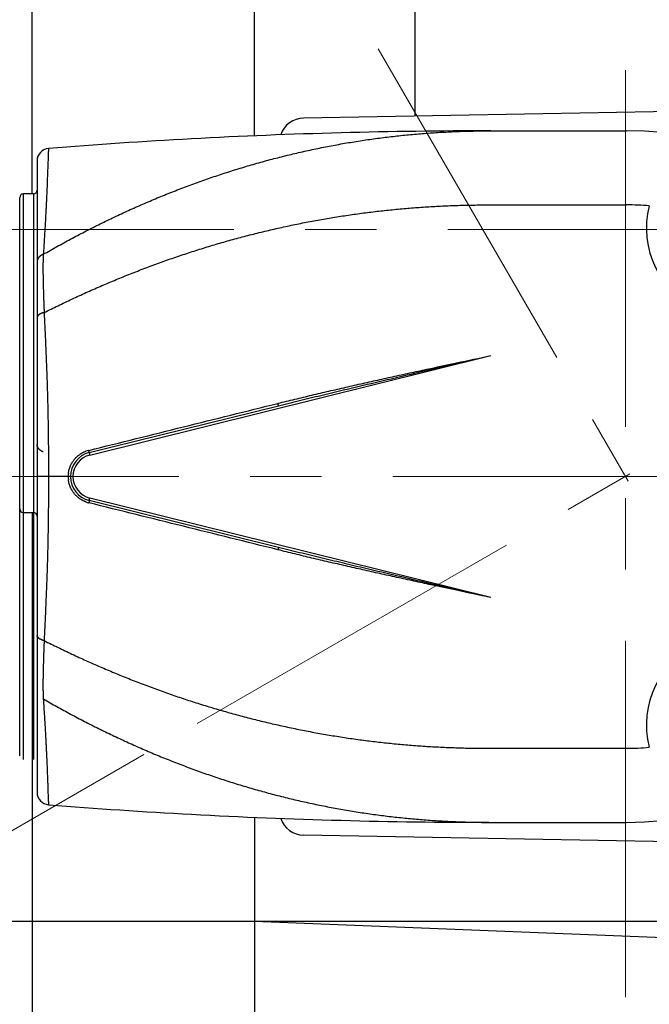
# Model space of a CAD drawing. Header units: millimetres. Extents: x 0 to 1071, y 0 to 742.
# Tile 19 of 130: x 485 to 511, y 190 to 230. Entities that reach past the tile are written whole.
import ezdxf

# ---------------------------------------------------------------- set-up
doc = ezdxf.new("R2010")
doc.units = ezdxf.units.MM
doc.header["$LTSCALE"] = 0.454724
doc.linetypes.add('CENTER', pattern=[50.8, 31.75, -6.35, 6.35, -6.35])
doc.layers.add('NoLayerName_001', color=7, linetype='Continuous')
doc.layers.add('NoLayerName_007', color=7, linetype='Continuous')
doc.styles.get("Standard").update_dxf_attribs({"font": 'txt', "bigfont": 'extfont2'})
doc.dimstyles.get("Standard").update_dxf_attribs({"dimtxt": 2.5, "dimasz": 2.5, "dimexe": 1, "dimexo": 1, "dimtad": 1, "dimdec": 3, "dimzin": 0, "dimdsep": 46, "dimtxsty": 'Standard', "dimcen": 2.5, "dimadec": 3, "dimazin": 0, "dimtfac": 0.75, "dimtdec": 3, "dimtmove": 0, "dimatfit": 3, "dimfxl": 1, "dimarcsym": 0})

# ---------------------------------------------------------------- blocks, each defined once
blk = doc.blocks.new('DIM_0002')
at = {"color": 3, "linetype": 'Continuous', "lineweight": 13}
blk.add_lwpolyline([(35.49, 37.611), (7.946, 21.708), (5.78, 20.458)], dxfattribs=at)
blk.add_arc((59.306, 51.361), 59.306, 300, 210, dxfattribs=at)
blk = doc.blocks.new('_OPEN30')
at = {"color": 0, "linetype": 'ByBlock', "lineweight": -2}
for p, q in [((-1, 0.267949), (0, 0)), ((0, 0), (-1, -0.267949)), ((0, 0), (-1, 0))]:
    blk.add_line(p, q, dxfattribs=at)
blk = doc.blocks.new('*D127')
at = {"layer": 'Defpoints', "color": 0}
for p in [(462.618, 211.397), (462.718, 211.397), (492.641, 201.397), (492.727, 201.447), (439.08, 198.899)]:
    blk.add_point(p, dxfattribs=at)
at = {"layer": 'NoLayerName_001', "color": 0, "linetype": 'Continuous', "lineweight": 13}
for p, q in [((460.118, 211.397), (435.486, 211.397)), ((490.476, 200.147), (445.464, 174.16))]:
    blk.add_line(p, q, dxfattribs=at)
blk.add_arc((509.961, 211.397), 71.975, 182.98553, 207.01447, dxfattribs=at)
at = {"layer": 'NoLayerName_001', "color": 0, "lineweight": 13, "xscale": 3.75, "yscale": 3.75, "zscale": 3.75}
for p, rotation in [((437.986, 211.397), 91.49276286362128), ((447.629, 175.41), 298.5072371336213)]:
    blk.add_blockref('_OPEN30', p, dxfattribs=dict(at, rotation=rotation))
at = {"layer": 'NoLayerName_001', "color": 0, "lineweight": 13, "insert": (447.185, 194.577), "char_height": 8.75, "attachment_point": 5, "rotation": 285}
blk.add_mtext('\\W0.8000;30%%d', dxfattribs=at)

msp = doc.modelspace()

# ---------------------------------------------------------------- linework, layer by layer
at = {"layer": 'NoLayerName_001', "color": 7, "linetype": 'Continuous', "lineweight": 25}
for p, q in [((485.961134, 222.847446), (485.961134, 265.897446)), ((494.961134, 225.194667), (494.961134, 265.897446)), ((501.461134, 225.99566), (501.461134, 249.914301)), ((522.943279, 226.37927), (496.943279, 225.914984)), ((485.961134, 209.947446), (485.961134, 176.89744)), ((494.961134, 197.600224), (494.961134, 176.897446)), ((522.943279, 196.415622), (496.943279, 196.879907)), ((480.961134, 193.397453), (494.961134, 193.397453)), ((494.961134, 193.397439), (520.961134, 193.397439)), ((494.961134, 193.397439), (520.961134, 192.353957))]:
    msp.add_line(p, q, dxfattribs=at)
at = {"layer": 'NoLayerName_001', "color": 4, "linetype": 'CENTER', "lineweight": 13}
for p, q in [((509.961134, 190.312012), (509.961134, 234.393867)), ((499.961134, 228.717954), (541.643109, 156.522655)), ((499.961134, 228.717954), (541.643109, 156.522655)), ((492.640626, 201.397446), (531.41528, 223.784003)), ((492.640626, 201.397446), (527.92608, 221.769512)), ((540.315556, 221.397446), (447.461134, 221.397446)), ((538.092103, 211.397446), (462.618347, 211.397446))]:
    msp.add_line(p, q, dxfattribs=at)
at = {"layer": 'NoLayerName_001', "color": 60, "linetype": 'Continuous', "lineweight": 25}
for p, q in [((504.511134, 225.397545), (504.511134, 225.384779)), ((504.511134, 225.397446), (510.011134, 225.397446)), ((486.161134, 224.186246), (486.161134, 198.608645)), ((485.457309, 200.093519), (485.457309, 222.701372)), ((485.607257, 199.947446), (485.607257, 222.847446)), ((486.011134, 222.847446), (485.607257, 222.847446)), ((486.011134, 222.847446), (486.011134, 199.947446)), ((504.511134, 222.397446), (510.011134, 222.397446)), ((488.29441, 212.270962), (504.511134, 216.294414)), ((488.270329, 212.368019), (495.924162, 214.266974)), ((488.270329, 212.368019), (488.29441, 212.270962)), ((487.511146, 211.397446), (486.161134, 211.397446)), ((488.270329, 210.426872), (488.29441, 210.523929)), ((504.511134, 206.500478), (488.29441, 210.523929)), ((495.924162, 208.527917), (488.270329, 210.426872)), ((504.511134, 197.397446), (510.011134, 197.397446))]:
    msp.add_line(p, q, dxfattribs=at)
at = {"layer": 'NoLayerName_001', "color": 7, "linetype": 'Continuous', "lineweight": 25}
for centre, start, end in [((496.961134, 224.915143), 91.0230302, 161.2263903), ((496.961134, 197.879748), 198.7736097, 268.9769698)]:
    msp.add_arc(centre, 1, start, end, dxfattribs=at)
at = {"layer": 'NoLayerName_001', "color": 60, "linetype": 'Continuous', "lineweight": 25}
for centre, radius, start, end in [((504.512231, 0.551014), 224.846602, 90.00027958, 93.08677704), ((510.011134, 211.397446), 14, 270, 90), ((504.511794, 0.582012), 224.815626, 93.08709118, 94.56432786), ((486.661134, 224.186243), 0.5, 94.5642734, 179.9996554), ((486.011134, 222.997446), 0.15, 270, 359.9999978), ((485.607257, 222.697446), 0.15, 90, 178.4999977), ((510.011134, 211.397446), 11, 85.2247219, 90), ((514.461134, 221.447446), 3.649994, 165.5335513, 326.7002572), ((488.511134, 211.397446), 1, 103.9340145, 256.0659855), ((488.511134, 211.397446), 0.899994, 103.9340145, 256.0659855), ((488.520844, 211.385627), 1.106939, 104.539477, 110.2741969), ((488.518564, 211.393941), 1.09832, 103.9369232, 104.5332395), ((488.509094, 211.396962), 1.090359, 173.4556271, 179.9745914), ((488.509039, 211.397924), 1.090304, 180.0251471, 186.5470554), ((488.520998, 211.409723), 1.107421, 249.7289915, 255.458766), ((488.51878, 211.401635), 1.099037, 255.464809, 256.0607408), ((485.607257, 210.097446), 0.15, 181.5000023, 270), ((486.011134, 209.797446), 0.15, 0, 89.9999978), ((514.461134, 201.347446), 3.64999, 33.2997428, 194.4664487), ((510.011134, 211.397446), 11, 270, 274.7752781), ((486.661134, 198.608644), 0.5, 179.9999469, 265.4356402), ((504.511794, 422.21288), 224.815626, 265.43567214, 266.91290882)]:
    msp.add_arc(centre, radius, start, end, dxfattribs=at)
for points, knots in [([(486.412068, 220.399739), (486.595698, 220.503576), (486.961867, 220.713306), (487.517998, 221.015747), (488.078236, 221.310706), (488.643222, 221.596664), (489.212663, 221.873748), (489.786515, 222.141645), (490.364666, 222.400161), (490.947023, 222.649063), (491.533474, 222.888142), (492.123878, 223.117242), (492.718094, 223.336194), (493.31598, 223.544834), (493.917394, 223.742996), (494.522194, 223.930515), (495.130236, 224.107226), (495.741374, 224.272953), (496.355426, 224.427597), (496.972201, 224.571081), (497.591505, 224.70332), (498.213143, 224.824233), (498.836921, 224.933734), (499.462643, 225.031745), (500.090111, 225.118171), (500.719103, 225.192968), (501.349372, 225.256188), (501.980668, 225.30782), (502.612736, 225.348025), (503.245326, 225.376349), (503.878177, 225.394622), (504.300182, 225.395641), (504.511133, 225.397545)], [0, 0, 0, 0, 0.632865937, 1.265888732, 1.899024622, 2.532236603, 3.165494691, 3.798776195, 4.432065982, 5.065356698, 5.698642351, 6.331910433, 6.965152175, 7.598364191, 8.231548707, 8.86471379, 9.49787357, 10.131046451, 10.764238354, 11.397448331, 12.03067723, 12.663927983, 13.29720582, 13.930518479, 14.56387604, 15.197273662, 15.83068113, 16.464063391, 17.097382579, 17.730598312, 18.36366799, 18.996547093, 18.996547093, 18.996547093, 18.996547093]), ([(486.621345, 224.684658), (486.620063, 224.658688), (486.617405, 224.606753), (486.613975, 224.528824), (486.608605, 224.398927), (486.594351, 224.009165), (486.578996, 223.567407), (486.561508, 223.125729), (486.551717, 222.89192), (486.54248, 222.684113), (486.533995, 222.502301), (486.526438, 222.346475), (486.518589, 222.190663), (486.509084, 222.008901), (486.497757, 221.801198), (486.484443, 221.567563), (486.469072, 221.308003), (486.445153, 220.918715), (486.425191, 220.607337), (486.412067, 220.39974)], [0, 0, 0, 0, 0.078004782, 0.156008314, 0.234011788, 0.468026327, 1.326072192, 1.560085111, 1.794098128, 2.028111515, 2.184120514, 2.340129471, 2.496138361, 2.652147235, 2.886160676, 3.120174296, 3.354187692, 3.666204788, 4.290239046, 4.290239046, 4.290239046, 4.290239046]), ([(486.446207, 218.039625), (486.632992, 218.131873), (487.005661, 218.318314), (487.570357, 218.586449), (488.13843, 218.847536), (488.710392, 219.100177), (489.285981, 219.344543), (489.865141, 219.580383), (490.447761, 219.80756), (491.033745, 220.025903), (491.622986, 220.235264), (492.215358, 220.43554), (492.810739, 220.626616), (493.409006, 220.808381), (494.010035, 220.980724), (494.613704, 221.143534), (495.219887, 221.2967), (495.82846, 221.440104), (496.439274, 221.573689), (497.052176, 221.697407), (497.667013, 221.811206), (498.283632, 221.915038), (498.901877, 222.008851), (499.521596, 222.092597), (500.142629, 222.166219), (500.764805, 222.229695), (501.387932, 222.283069), (502.011819, 222.326335), (502.63627, 222.359632), (503.261094, 222.382565), (503.886092, 222.396732), (504.302811, 222.396442), (504.511134, 222.397513)], [0, 0, 0, 0, 0.62497026, 1.250068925, 1.875262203, 2.500520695, 3.125819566, 3.751138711, 4.376462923, 5.001782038, 5.627089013, 6.25237738, 6.877643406, 7.502886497, 8.128109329, 8.753317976, 9.37852205, 10.003733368, 10.628956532, 11.25419293, 11.879444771, 12.504715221, 13.130008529, 13.755330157, 14.380686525, 15.006071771, 15.631462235, 16.256831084, 16.882149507, 17.507386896, 18.13251102, 18.757488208, 18.757488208, 18.757488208, 18.757488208]), ([(486.412068, 220.399739), (486.407799, 220.397967), (486.399225, 220.394495), (486.386554, 220.388833), (486.374005, 220.382889), (486.361612, 220.376612), (486.349384, 220.370012), (486.337338, 220.36308), (486.325487, 220.355814), (486.313846, 220.34821), (486.302429, 220.340265), (486.291257, 220.331976), (486.280353, 220.323339), (486.269741, 220.314349), (486.259447, 220.305004), (486.249494, 220.2953), (486.239908, 220.285234), (486.230714, 220.274802), (486.221939, 220.264005), (486.213614, 220.252849), (486.205772, 220.241343), (486.198449, 220.2295), (486.19168, 220.217331), (486.185502, 220.204848), (486.179949, 220.192063), (486.175061, 220.178993), (486.170863, 220.165673), (486.167378, 220.152146), (486.164619, 220.138461), (486.162644, 220.124664), (486.161347, 220.110805), (486.16127, 220.101539), (486.161134, 220.096916)], [0, 0, 0, 0, 0.0138671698, 0.0277450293, 0.0416304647, 0.055521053, 0.0694151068, 0.0833117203, 0.0972108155, 0.1111131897, 0.1250203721, 0.1389307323, 0.1528399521, 0.1667452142, 0.1806455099, 0.1945417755, 0.2084370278, 0.2223364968, 0.2362465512, 0.2501647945, 0.2640852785, 0.278004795, 0.291923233, 0.3058438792, 0.3197737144, 0.3337223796, 0.3476864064, 0.3616524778, 0.375608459, 0.3895441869, 0.4034520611, 0.4173276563, 0.4173276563, 0.4173276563, 0.4173276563]), ([(486.412068, 220.399739), (486.41068, 220.373542), (486.407709, 220.321156), (486.404419, 220.242517), (486.401761, 220.163852), (486.399809, 220.08516), (486.398478, 220.006453), (486.397723, 219.927738), (486.39749, 219.849023), (486.397726, 219.770313), (486.398373, 219.69161), (486.399371, 219.612913), (486.400661, 219.534222), (486.402691, 219.429306), (486.40627, 219.271944), (486.411332, 219.062135), (486.416817, 218.852336), (486.422095, 218.668773), (486.426188, 218.537665), (486.429754, 218.432787), (486.432598, 218.354136), (486.435634, 218.275492), (486.438898, 218.196858), (486.44237, 218.118232), (486.44495, 218.065828), (486.446206, 218.039625)], [0, 0, 0, 0, 0.078701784, 0.157407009, 0.236117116, 0.314832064, 0.39355044, 0.472269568, 0.550985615, 0.629695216, 0.708400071, 0.78710247, 0.865803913, 0.944505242, 1.101908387, 1.33801203, 1.57411541, 1.731519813, 1.888926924, 1.967630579, 2.046333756, 2.125036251, 2.203738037, 2.282439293, 2.361140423, 2.361140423, 2.361140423, 2.361140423]), ([(486.446207, 218.039625), (486.442119, 218.03868), (486.43393, 218.036835), (486.421708, 218.033795), (486.409527, 218.030583), (486.397401, 218.027162), (486.385333, 218.023533), (486.373331, 218.019686), (486.361403, 218.015616), (486.349555, 218.011315), (486.337794, 218.006775), (486.326127, 218.001991), (486.314565, 217.996954), (486.303125, 217.991643), (486.291827, 217.98604), (486.280689, 217.980128), (486.269731, 217.973889), (486.258971, 217.967304), (486.248428, 217.960355), (486.238125, 217.953025), (486.228089, 217.945306), (486.218395, 217.93715), (486.209127, 217.928522), (486.200371, 217.919384), (486.192215, 217.909698), (486.184747, 217.89943), (486.178069, 217.888561), (486.172294, 217.877133), (486.167528, 217.865238), (486.163981, 217.852985), (486.161553, 217.840498), (486.161394, 217.832057), (486.161134, 217.827866)], [0, 0, 0, 0, 0.0125877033, 0.0251812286, 0.0377786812, 0.0503785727, 0.0629798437, 0.0755818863, 0.0881845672, 0.1007882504, 0.1133938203, 0.1260026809, 0.1386145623, 0.1512262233, 0.1638356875, 0.1764428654, 0.1890497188, 0.2016604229, 0.2142815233, 0.2269220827, 0.2395862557, 0.2522549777, 0.2649127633, 0.2775568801, 0.2901994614, 0.3028695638, 0.3156131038, 0.328426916, 0.3412386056, 0.3539921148, 0.3666610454, 0.3792574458, 0.3792574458, 0.3792574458, 0.3792574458]), ([(486.446207, 218.039625), (486.463163, 217.670835), (486.487641, 217.154564), (486.516449, 216.490665), (486.534398, 216.048011), (486.548137, 215.679085), (486.558329, 215.383915), (486.565554, 215.162524), (486.572341, 214.94112), (486.578668, 214.719701), (486.584529, 214.49827), (486.58993, 214.276826), (486.594877, 214.055372), (486.599374, 213.833908), (486.603426, 213.612435), (486.607039, 213.390955), (486.610218, 213.169468), (486.612966, 212.947976), (486.61608, 212.652646), (486.618934, 212.283475), (486.62104, 211.840462), (486.621141, 211.545117), (486.621354, 211.397446)], [0, 0, 0, 0, 1.107536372, 1.550551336, 1.993568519, 2.436586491, 2.658095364, 2.879604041, 3.101112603, 3.322621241, 3.544130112, 3.76563924, 3.987148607, 4.208658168, 4.430167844, 4.651677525, 4.873187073, 5.094696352, 5.31620544, 5.759223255, 6.202240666, 6.645256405, 6.645256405, 6.645256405, 6.645256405]), ([(495.904876, 214.361796), (496.019054, 214.390016), (496.247352, 214.446688), (496.590146, 214.530294), (496.933127, 214.61313), (497.276319, 214.695097), (497.619695, 214.77629), (497.963242, 214.856753), (498.306945, 214.936546), (498.765408, 215.042093), (499.338831, 215.172523), (500.02742, 215.326897), (500.716427, 215.479391), (501.405796, 215.630244), (502.210432, 215.804536), (503.245416, 216.026542), (504.050927, 216.19675), (504.511134, 216.294414)], [0, 0, 0, 0, 0.352839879, 0.705680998, 1.058523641, 1.411367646, 1.764212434, 2.117057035, 2.469900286, 2.822742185, 3.528423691, 4.234104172, 4.939783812, 5.645463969, 6.351146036, 7.409672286, 8.821038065, 8.821038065, 8.821038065, 8.821038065]), ([(495.924162, 214.266974), (496.209731, 214.337317), (496.780707, 214.478668), (497.638151, 214.686702), (498.496073, 214.892767), (499.497569, 215.130727), (500.642777, 215.399955), (502.218227, 215.76674), (503.507875, 216.06405), (504.367813, 216.261496), (504.511134, 216.294414)], [0, 0, 0, 0, 0.882314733, 1.764632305, 2.646954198, 3.529279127, 4.852763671, 6.176239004, 8.382024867, 8.82318229, 8.82318229, 8.82318229, 8.82318229]), ([(495.924162, 214.266975), (495.924256, 214.267697), (495.924639, 214.269212), (495.924075, 214.27138), (495.924, 214.273491), (495.923797, 214.275494), (495.923498, 214.277549), (495.923125, 214.279686), (495.922169, 214.284681), (495.921216, 214.289659), (495.920242, 214.294602), (495.919819, 214.296698), (495.919388, 214.2988), (495.918948, 214.300906), (495.9185, 214.303017), (495.917896, 214.305833), (495.917131, 214.30935), (495.916203, 214.313564), (495.915266, 214.317771), (495.91432, 214.321972), (495.913365, 214.32617), (495.912399, 214.330366), (495.911424, 214.334561), (495.91044, 214.338756), (495.909447, 214.342949), (495.908445, 214.347141), (495.907435, 214.351331), (495.906249, 214.356217), (495.905389, 214.359704), (495.904876, 214.361796)], [0, 0, 0, 0, 0.00218448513, 0.00458258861, 0.00657091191, 0.00852631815, 0.01061650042, 0.01280181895, 0.01503138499, 0.02587536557, 0.02800635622, 0.03014448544, 0.03229082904, 0.03444362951, 0.0366011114, 0.03876149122, 0.0430837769, 0.04739922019, 0.05170807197, 0.05601326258, 0.06031772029, 0.06462359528, 0.0689309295, 0.07323940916, 0.07754871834, 0.08185853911, 0.08616855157, 0.09047843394, 0.09694230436, 0.09694230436, 0.09694230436, 0.09694230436]), ([(486.412067, 212.395152), (486.407798, 212.396924), (486.399225, 212.400396), (486.386554, 212.406058), (486.374004, 212.412002), (486.361611, 212.418278), (486.349384, 212.424879), (486.337338, 212.431811), (486.325487, 212.439077), (486.313845, 212.446681), (486.302429, 212.454626), (486.291257, 212.462915), (486.280353, 212.471552), (486.269741, 212.480542), (486.259446, 212.489887), (486.249494, 212.499591), (486.239908, 212.509657), (486.230714, 212.520089), (486.221939, 212.530886), (486.213613, 212.542042), (486.205772, 212.553548), (486.198449, 212.565391), (486.19168, 212.57756), (486.185502, 212.590043), (486.179948, 212.602828), (486.175061, 212.615898), (486.170863, 212.629219), (486.167378, 212.642745), (486.164619, 212.65643), (486.162644, 212.670227), (486.161347, 212.684086), (486.16127, 212.693353), (486.161134, 212.697976)], [0, 0, 0, 0, 0.013867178, 0.0277450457, 0.0416304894, 0.0555210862, 0.0694151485, 0.0833117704, 0.0972108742, 0.1111132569, 0.1250204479, 0.1389308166, 0.1528400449, 0.1667453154, 0.1806456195, 0.1945418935, 0.2084371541, 0.2223366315, 0.2362466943, 0.2501649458, 0.2640854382, 0.278004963, 0.2919234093, 0.3058440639, 0.3197739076, 0.333722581, 0.3476866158, 0.3616526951, 0.3756086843, 0.3895444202, 0.4034523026, 0.4173279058, 0.4173279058, 0.4173279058, 0.4173279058]), ([(487.42584, 211.521233), (487.427615, 211.534523), (487.430808, 211.561171), (487.43777, 211.600851), (487.446017, 211.640314), (487.45577, 211.679467), (487.466949, 211.718255), (487.479556, 211.756612), (487.493571, 211.794476), (487.508984, 211.831783), (487.525771, 211.868479), (487.5439, 211.90452), (487.563342, 211.939859), (487.584068, 211.974454), (487.606048, 212.00826), (487.629252, 212.041232), (487.653651, 212.073328), (487.679216, 212.104503), (487.705909, 212.134719), (487.733693, 212.16394), (487.76253, 212.19213), (487.792382, 212.219251), (487.823214, 212.245267), (487.854986, 212.270142), (487.887661, 212.293836), (487.921192, 212.316316), (487.955522, 212.337559), (487.990595, 212.357532), (488.026349, 212.376222), (488.062749, 212.393544), (488.099656, 212.409688), (488.124785, 212.419111), (488.137275, 212.423986)], [0, 0, 0, 0, 0.040223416, 0.080496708, 0.120809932, 0.161152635, 0.201514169, 0.241884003, 0.282252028, 0.322609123, 0.362952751, 0.403285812, 0.443610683, 0.48392916, 0.524242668, 0.564552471, 0.604859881, 0.645166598, 0.68547486, 0.725786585, 0.766103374, 0.806426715, 0.84675819, 0.887099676, 0.927453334, 0.967816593, 1.008181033, 1.048537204, 1.088875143, 1.129184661, 1.169455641, 1.209678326, 1.209678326, 1.209678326, 1.209678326]), ([(488.270329, 212.368019), (488.270567, 212.368669), (488.271286, 212.37), (488.270994, 212.372172), (488.270995, 212.374228), (488.270835, 212.376207), (488.270637, 212.378217), (488.270384, 212.380292), (488.270098, 212.382396), (488.269792, 212.3845), (488.269476, 212.386586), (488.26915, 212.388651), (488.268814, 212.3907), (488.268469, 212.392741), (488.268114, 212.394779), (488.26775, 212.396819), (488.267377, 212.398862), (488.266996, 212.400909), (488.266607, 212.402958), (488.266212, 212.405007), (488.265811, 212.407056), (488.265404, 212.409104), (488.264993, 212.411149), (488.264577, 212.413192), (488.264157, 212.415233), (488.263732, 212.417273), (488.263303, 212.419311), (488.262871, 212.421347), (488.262289, 212.424061), (488.261553, 212.427453), (488.260656, 212.43152), (488.259746, 212.435586), (488.258824, 212.439649), (488.257888, 212.44371), (488.256941, 212.447769), (488.255982, 212.451825), (488.255014, 212.455878), (488.254357, 212.458577), (488.25403, 212.459927)], [0, 0, 0, 0, 0.00207631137, 0.00437574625, 0.00635289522, 0.00828550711, 0.01031565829, 0.0124173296, 0.01455337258, 0.01668640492, 0.01879501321, 0.02088343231, 0.02295815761, 0.02502566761, 0.02709242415, 0.02916418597, 0.03124181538, 0.03332405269, 0.03540962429, 0.03749725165, 0.03958565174, 0.04167353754, 0.04375993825, 0.04584491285, 0.04792872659, 0.05001164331, 0.05209392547, 0.05417583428, 0.05625762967, 0.06042180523, 0.06458711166, 0.06875334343, 0.0729202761, 0.07708768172, 0.08125532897, 0.08542298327, 0.08959040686, 0.09375735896, 0.09375735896, 0.09375735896, 0.09375735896]), ([(486.621354, 211.397446), (486.621141, 211.249774), (486.62104, 210.954429), (486.618934, 210.511416), (486.61608, 210.142245), (486.612966, 209.846916), (486.610218, 209.625423), (486.607039, 209.403937), (486.603426, 209.182456), (486.599374, 208.960983), (486.594877, 208.739519), (486.58993, 208.518065), (486.584529, 208.296622), (486.578668, 208.07519), (486.572341, 207.853772), (486.565554, 207.632367), (486.558329, 207.410976), (486.548137, 207.115807), (486.534398, 206.74688), (486.516449, 206.304227), (486.487641, 205.640328), (486.463163, 205.124056), (486.446207, 204.755267)], [0, 0, 0, 0, 0.443015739, 0.88603315, 1.329050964, 1.550560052, 1.772069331, 1.993578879, 2.21508856, 2.436598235, 2.658107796, 2.879617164, 3.101126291, 3.322635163, 3.544143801, 3.765652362, 3.987161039, 4.208669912, 4.651687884, 5.094705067, 5.53772003, 6.645256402, 6.645256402, 6.645256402, 6.645256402]), ([(488.137319, 210.37089), (488.124829, 210.375765), (488.0997, 210.385187), (488.062793, 210.401328), (488.026391, 210.418648), (487.990636, 210.437337), (487.955562, 210.457308), (487.921232, 210.478549), (487.8877, 210.501028), (487.855023, 210.52472), (487.82325, 210.549593), (487.792418, 210.575608), (487.762564, 210.602728), (487.733726, 210.630916), (487.705941, 210.660136), (487.679247, 210.690351), (487.653681, 210.721525), (487.62928, 210.753619), (487.606075, 210.786591), (487.584094, 210.820396), (487.563367, 210.85499), (487.543923, 210.890328), (487.525792, 210.926368), (487.509004, 210.963064), (487.49359, 211.00037), (487.479572, 211.038233), (487.466963, 211.076589), (487.455783, 211.115376), (487.446028, 211.154529), (487.437779, 211.193992), (487.430815, 211.233671), (487.427622, 211.260319), (487.425845, 211.273609)], [0, 0, 0, 0, 0.040222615, 0.080493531, 0.120802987, 0.16114086, 0.20149696, 0.241861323, 0.2822245, 0.322578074, 0.362919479, 0.403250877, 0.443574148, 0.483890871, 0.524202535, 0.564510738, 0.604817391, 0.645124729, 0.685434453, 0.725747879, 0.766066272, 0.806391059, 0.846724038, 0.887067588, 0.927424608, 0.967792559, 1.008162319, 1.048523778, 1.088866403, 1.129179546, 1.169452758, 1.209676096, 1.209676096, 1.209676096, 1.209676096]), ([(488.270335, 210.426894), (488.270572, 210.426244), (488.271291, 210.424912), (488.270999, 210.42274), (488.271, 210.420683), (488.27084, 210.418704), (488.270642, 210.416693), (488.270389, 210.414618), (488.270103, 210.412514), (488.269797, 210.410409), (488.26948, 210.408323), (488.269154, 210.406257), (488.268818, 210.404207), (488.268472, 210.402166), (488.268117, 210.400127), (488.267753, 210.398087), (488.26738, 210.396043), (488.266999, 210.393996), (488.266611, 210.391947), (488.266215, 210.389897), (488.265814, 210.387847), (488.265407, 210.385799), (488.264996, 210.383753), (488.26458, 210.38171), (488.264159, 210.379668), (488.263734, 210.377628), (488.263306, 210.37559), (488.262873, 210.373553), (488.262291, 210.370838), (488.261555, 210.367446), (488.260658, 210.363377), (488.259748, 210.359311), (488.258825, 210.355246), (488.257889, 210.351184), (488.256942, 210.347125), (488.255982, 210.343068), (488.255013, 210.339014), (488.254357, 210.336314), (488.25403, 210.334964)], [0, 0, 0, 0, 0.00207673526, 0.0043767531, 0.00635450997, 0.00828761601, 0.0103182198, 0.01242034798, 0.01455686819, 0.01669041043, 0.01879953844, 0.02088847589, 0.02296371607, 0.02503173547, 0.02709899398, 0.02917125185, 0.0312493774, 0.03333211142, 0.03541818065, 0.03750630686, 0.03959520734, 0.04168359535, 0.04377049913, 0.04585597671, 0.0479402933, 0.05002371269, 0.05210649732, 0.05418890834, 0.05627120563, 0.06043638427, 0.06460269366, 0.06876992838, 0.072937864, 0.07710627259, 0.08127492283, 0.08544358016, 0.08961200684, 0.09377996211, 0.09377996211, 0.09377996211, 0.09377996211]), ([(495.924162, 208.527917), (495.924256, 208.527195), (495.924639, 208.52568), (495.924074, 208.523512), (495.924, 208.521401), (495.923797, 208.519398), (495.923498, 208.517342), (495.923125, 208.515206), (495.922169, 208.51021), (495.921216, 208.505233), (495.920242, 208.50029), (495.919819, 208.498194), (495.919388, 208.496092), (495.918947, 208.493985), (495.9185, 208.491875), (495.917896, 208.489059), (495.917131, 208.485542), (495.916203, 208.481327), (495.915266, 208.47712), (495.91432, 208.472919), (495.913365, 208.468722), (495.912399, 208.464525), (495.911424, 208.46033), (495.91044, 208.456136), (495.909446, 208.451942), (495.908445, 208.447751), (495.907435, 208.443561), (495.906248, 208.438675), (495.905389, 208.435188), (495.904876, 208.433095)], [0, 0, 0, 0, 0.00218433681, 0.00458237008, 0.00657096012, 0.00852653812, 0.01061673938, 0.01280199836, 0.01503148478, 0.02587549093, 0.02800651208, 0.03014466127, 0.03229101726, 0.03444382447, 0.03660130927, 0.03876169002, 0.04308397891, 0.04739943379, 0.05170830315, 0.05601351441, 0.06031799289, 0.06462388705, 0.06893123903, 0.07323973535, 0.0775490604, 0.08185889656, 0.08616892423, 0.09047882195, 0.09694271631, 0.09694271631, 0.09694271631, 0.09694271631]), ([(504.511134, 206.500478), (503.794636, 206.665526), (502.648017, 206.928642), (501.072389, 207.294658), (499.926963, 207.562951), (498.925233, 207.79992), (498.067039, 208.004854), (497.209383, 208.212016), (496.495127, 208.38653), (496.066918, 208.492628), (495.924162, 208.527917)], [0, 0, 0, 0, 2.205785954, 3.529259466, 4.852740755, 5.735065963, 6.617389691, 7.499709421, 8.3820252, 8.823182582, 8.823182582, 8.823182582, 8.823182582]), ([(504.511134, 206.500478), (504.050927, 206.598141), (503.245416, 206.768349), (502.210432, 206.990355), (501.405796, 207.164647), (500.716427, 207.3155), (500.02742, 207.467995), (499.338831, 207.622368), (498.765408, 207.752798), (498.306945, 207.858345), (497.963242, 207.938138), (497.619695, 208.018601), (497.276319, 208.099795), (496.933127, 208.181761), (496.590146, 208.264597), (496.247352, 208.348203), (496.019054, 208.404876), (495.904876, 208.433095)], [0, 0, 0, 0, 1.411365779, 2.469892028, 3.175574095, 3.881254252, 4.586933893, 5.292614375, 5.998295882, 6.35113778, 6.70398103, 7.05682563, 7.409670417, 7.762514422, 8.115357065, 8.468198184, 8.821038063, 8.821038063, 8.821038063, 8.821038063]), ([(486.446206, 204.755267), (486.442118, 204.756211), (486.433929, 204.758056), (486.421708, 204.761096), (486.409527, 204.764308), (486.3974, 204.767729), (486.385332, 204.771358), (486.373331, 204.775205), (486.361403, 204.779275), (486.349555, 204.783576), (486.337793, 204.788116), (486.326126, 204.7929), (486.314564, 204.797937), (486.303125, 204.803248), (486.291827, 204.808851), (486.280689, 204.814763), (486.269731, 204.821002), (486.258971, 204.827588), (486.248428, 204.834537), (486.238124, 204.841866), (486.228089, 204.849586), (486.218395, 204.857741), (486.209126, 204.866369), (486.200371, 204.875508), (486.192215, 204.885193), (486.184747, 204.895462), (486.178069, 204.906331), (486.172294, 204.917758), (486.167528, 204.929653), (486.163981, 204.941906), (486.161553, 204.954393), (486.161394, 204.962834), (486.161134, 204.967025)], [0, 0, 0, 0, 0.0125877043, 0.0251812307, 0.0377786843, 0.0503785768, 0.0629798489, 0.0755818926, 0.0881845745, 0.1007882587, 0.1133938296, 0.1260026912, 0.1386145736, 0.1512262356, 0.1638357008, 0.1764428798, 0.1890497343, 0.2016604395, 0.214281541, 0.2269221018, 0.2395862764, 0.252255, 0.2649127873, 0.2775569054, 0.2901994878, 0.3028695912, 0.3156131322, 0.3284269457, 0.3412386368, 0.3539921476, 0.3666610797, 0.3792574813, 0.3792574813, 0.3792574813, 0.3792574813]), ([(486.446206, 204.755267), (486.44495, 204.729063), (486.44237, 204.676659), (486.438898, 204.598034), (486.435634, 204.5194), (486.432597, 204.440756), (486.429752, 204.362104), (486.426187, 204.257226), (486.422093, 204.126118), (486.416816, 203.942556), (486.411331, 203.732757), (486.40627, 203.522948), (486.402692, 203.365585), (486.400663, 203.26067), (486.399372, 203.181978), (486.398374, 203.103282), (486.397728, 203.024578), (486.397491, 202.945868), (486.397724, 202.867153), (486.398478, 202.788438), (486.39981, 202.709731), (486.401761, 202.63104), (486.404419, 202.552374), (486.407709, 202.473735), (486.41068, 202.421349), (486.412068, 202.395152)], [0, 0, 0, 0, 0.07870113, 0.157402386, 0.236104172, 0.314806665, 0.393509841, 0.472213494, 0.629620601, 0.787025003, 1.023128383, 1.259232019, 1.416635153, 1.495336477, 1.574037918, 1.652740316, 1.731445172, 1.810154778, 1.888870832, 1.967589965, 2.046308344, 2.125023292, 2.203733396, 2.282438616, 2.361140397, 2.361140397, 2.361140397, 2.361140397]), ([(486.446207, 204.755267), (486.632992, 204.663018), (487.005661, 204.476577), (487.570357, 204.208442), (488.13843, 203.947356), (488.710392, 203.694714), (489.285981, 203.450348), (489.865141, 203.214508), (490.447761, 202.987331), (491.033745, 202.768989), (491.622986, 202.559627), (492.215358, 202.359352), (492.810739, 202.168276), (493.409006, 201.98651), (494.010035, 201.814167), (494.613704, 201.651357), (495.219887, 201.498191), (495.82846, 201.354787), (496.439274, 201.221202), (497.052176, 201.097485), (497.667013, 200.983685), (498.283632, 200.879853), (498.901877, 200.78604), (499.521596, 200.702294), (500.142629, 200.628672), (500.764805, 200.565196), (501.387932, 200.511822), (502.011819, 200.468557), (502.63627, 200.43526), (503.261094, 200.412326), (503.886092, 200.398159), (504.302811, 200.398449), (504.511134, 200.397378)], [0, 0, 0, 0, 0.62497026, 1.250068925, 1.875262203, 2.500520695, 3.125819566, 3.751138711, 4.376462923, 5.001782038, 5.627089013, 6.25237738, 6.877643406, 7.502886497, 8.128109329, 8.753317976, 9.37852205, 10.003733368, 10.628956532, 11.25419293, 11.879444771, 12.504715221, 13.130008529, 13.755330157, 14.380686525, 15.006071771, 15.631462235, 16.256831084, 16.882149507, 17.507386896, 18.13251102, 18.757488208, 18.757488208, 18.757488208, 18.757488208]), ([(486.412067, 202.395152), (486.426802, 202.161603), (486.448482, 201.82428), (486.473756, 201.409025), (486.488941, 201.149454), (486.500612, 200.941769), (486.510442, 200.760024), (486.518589, 200.604228), (486.526438, 200.448417), (486.533995, 200.292591), (486.54248, 200.110778), (486.551717, 199.902971), (486.561507, 199.669163), (486.571798, 199.409352), (486.587224, 198.993615), (486.599931, 198.629816), (486.610735, 198.344005), (486.613981, 198.266068), (486.617402, 198.188139), (486.620062, 198.136204), (486.621345, 198.110234)], [0, 0, 0, 0, 0.702038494, 1.014055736, 1.248069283, 1.482082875, 1.638091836, 1.794100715, 1.950109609, 2.10611857, 2.262127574, 2.496140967, 2.730153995, 2.964166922, 3.276184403, 3.978221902, 4.056227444, 4.134230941, 4.212234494, 4.290239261, 4.290239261, 4.290239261, 4.290239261]), ([(486.412068, 202.395152), (486.595698, 202.291315), (486.961867, 202.081585), (487.517998, 201.779145), (488.078236, 201.484186), (488.643222, 201.198228), (489.212663, 200.921143), (489.786515, 200.653246), (490.364666, 200.394731), (490.947023, 200.145829), (491.533474, 199.906749), (492.123878, 199.67765), (492.718094, 199.458697), (493.31598, 199.250057), (493.917394, 199.051895), (494.522194, 198.864376), (495.130236, 198.687665), (495.741374, 198.521938), (496.355426, 198.367294), (496.972201, 198.22381), (497.591505, 198.091571), (498.213143, 197.970659), (498.836921, 197.861157), (499.462643, 197.763147), (500.090111, 197.67672), (500.719103, 197.601923), (501.349372, 197.538704), (501.980668, 197.487071), (502.612736, 197.446866), (503.245326, 197.418542), (503.878177, 197.400269), (504.300182, 197.399251), (504.511133, 197.397347)], [0, 0, 0, 0, 0.632865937, 1.265888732, 1.899024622, 2.532236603, 3.165494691, 3.798776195, 4.432065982, 5.065356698, 5.698642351, 6.331910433, 6.965152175, 7.598364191, 8.231548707, 8.86471379, 9.49787357, 10.131046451, 10.764238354, 11.397448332, 12.03067723, 12.663927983, 13.29720582, 13.930518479, 14.56387604, 15.197273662, 15.83068113, 16.464063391, 17.097382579, 17.730598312, 18.36366799, 18.996547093, 18.996547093, 18.996547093, 18.996547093])]:
    msp.add_open_spline(points, degree=3, knots=knots, dxfattribs=at)
for points in [[(488.25403, 212.459927), (489.529171, 212.776906), (492.079453, 213.410862), (494.629735, 214.044818), (495.904876, 214.361796)], [(495.904876, 208.433095), (494.629735, 208.750073), (492.079453, 209.38403), (489.529171, 210.017986), (488.25403, 210.334964)]]:
    msp.add_open_spline(points, degree=3, dxfattribs=at)
at = {"layer": 'NoLayerName_007', "color": 60, "linetype": 'Continuous', "lineweight": 25}
for p, q in [((485.607257, 209.947446), (486.011134, 209.947446)), ((504.511134, 200.397446), (510.011134, 200.397446)), ((504.511133, 197.397446), (510.011134, 197.397446)), ((504.511134, 197.397347), (504.511134, 197.410113))]:
    msp.add_line(p, q, dxfattribs=at)
msp.add_arc((504.512231, 422.243877), 224.846602, 266.91322296, 269.99972042, dxfattribs=at)

# ---------------------------------------------------------------- block references
at = {"layer": 'NoLayerName_001', "color": 3, "linetype": 'Continuous', "lineweight": 13}
msp.add_blockref('DIM_0002', (450.65509, 160.036926), dxfattribs=at)

# ---------------------------------------------------------------- dimensions: what is measured, and where the dimension line sits
dim = msp.add_angular_dim_2l(base=(439.079507, 198.899102), line1=((492.640626, 201.397446), (492.727228, 201.447446)), line2=((462.618347, 211.397446), (462.718347, 211.397446)), text='\\W0.8000;<>', dimstyle='Standard', override={"dimtxt": 8.75, "dimasz": 3.75, "dimexe": 2.5, "dimexo": 2.5, "dimgap": 2.5, "dimblk": 'OPEN30', "dimclrd": 0, "dimclre": 0, "dimclrt": 0, "dimazin": 2, "dimtp": 0, "dimtm": 0, "dimlwd": 13, "dimlwe": 13}, dxfattribs=at)
dim.commit()
dim.dimension.update_dxf_attribs({"geometry": '*D127', "text_midpoint": (440.438536, 192.768922), "dimtype": 162})

doc.saveas('drawing.dxf')
